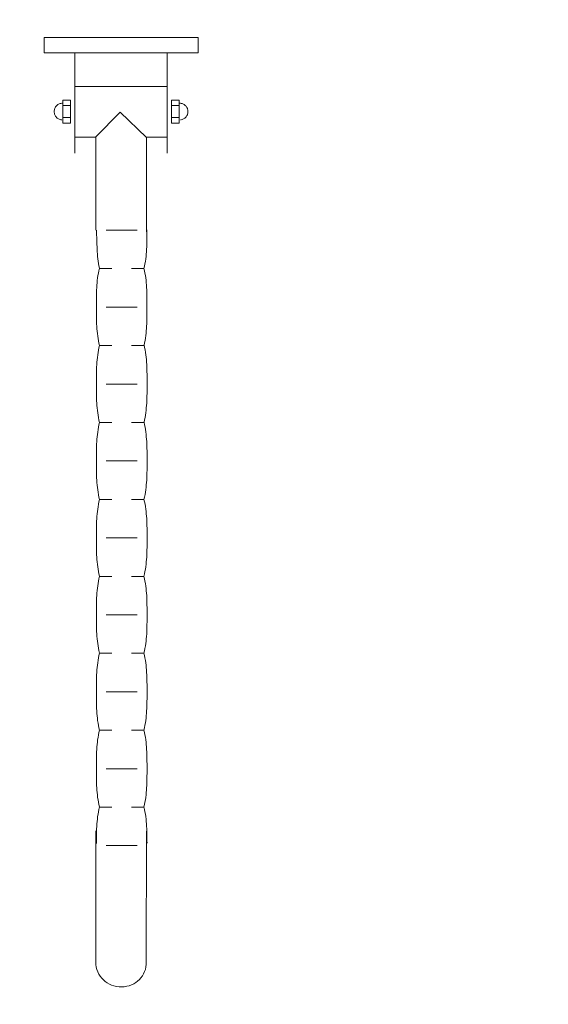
# Model space of a CAD drawing. Header units: millimetres. Extents: x 19887 to 192597, y -14203 to 39042.
# Tile 148 of 256: x 41558 to 41620, y -6079 to -5964. Entities that reach past the tile are written whole.
import ezdxf

# ---------------------------------------------------------------- set-up
doc = ezdxf.new("R2010")
doc.units = ezdxf.units.MM
doc.layers.add('A_DBA-WYMIAR', color=1, linetype='Continuous')
doc.layers.add('A_DBA_URZADZENIA SANITARNE', color=5, linetype='Continuous', lineweight=25)

# ---------------------------------------------------------------- blocks, each defined once
blk = doc.blocks.new('G$CD03E599F')
at = {"layer": 'A_DBA_URZADZENIA SANITARNE', "color": 4, "linetype": 'Continuous', "lineweight": 0}
for p, q in [((1.004, 45.02), (0, 45.02)), ((0, 45.02), (0, 34.98)), ((1.004, 34.98), (1.004, 45.02)), ((4.62, 44.321), (4.67, 44.339)), ((4.67, 44.339), (4.722, 44.353)), ((4.722, 44.353), (4.777, 44.361)), ((4.777, 44.361), (4.832, 44.364)), ((4.832, 44.364), (4.888, 44.361)), ((4.888, 44.361), (4.942, 44.353)), ((4.942, 44.353), (4.995, 44.339)), ((4.995, 44.339), (5.045, 44.321)), ((4.079, 43.796), (5.585, 43.796)), ((4.079, 43.294), (4.079, 43.796)), ((4.286, 43.818), (4.289, 43.874)), ((4.289, 43.874), (4.297, 43.928)), ((4.297, 43.928), (4.311, 43.98)), ((4.311, 43.98), (4.329, 44.03)), ((4.329, 44.03), (4.352, 44.078)), ((4.352, 44.078), (4.38, 44.123)), ((4.38, 44.123), (4.411, 44.165)), ((4.411, 44.165), (4.446, 44.204)), ((4.436, 43.8), (4.436, 43.307)), ((4.446, 44.204), (4.485, 44.239)), ((4.485, 44.239), (4.527, 44.27)), ((4.527, 44.27), (4.572, 44.298)), ((4.572, 44.298), (4.62, 44.321)), ((5.045, 44.321), (5.092, 44.298)), ((5.092, 44.298), (5.137, 44.27)), ((5.137, 44.27), (5.18, 44.239)), ((5.18, 44.239), (5.218, 44.204)), ((5.218, 44.204), (5.254, 44.165)), ((5.228, 43.8), (5.228, 43.307)), ((5.254, 44.165), (5.285, 44.123)), ((5.285, 44.123), (5.313, 44.078)), ((5.313, 44.078), (5.335, 44.03)), ((5.335, 44.03), (5.354, 43.98)), ((5.354, 43.98), (5.367, 43.928)), ((5.367, 43.928), (5.376, 43.874)), ((5.585, 43.796), (5.585, 43.294)), ((5.585, 43.294), (4.079, 43.294)), ((1.01, 43.012), (7.535, 43.012)), ((3.185, 42.98), (3.185, 36.985)), ((6.498, 42.98), (6.498, 41.665)), ((6.514, 41.659), (4.875, 39.947)), ((12.684, 41.659), (6.514, 41.659)), ((12.549, 41.689), (12.707, 41.689)), ((12.707, 41.689), (12.865, 41.689)), ((12.865, 41.689), (13.023, 41.688)), ((13.023, 41.688), (13.181, 41.687)), ((13.181, 41.687), (13.34, 41.684)), ((13.34, 41.684), (13.498, 41.68)), ((13.498, 41.68), (13.657, 41.674)), ((13.657, 41.674), (13.815, 41.666)), ((13.815, 41.666), (13.973, 41.655)), ((13.973, 41.655), (14.131, 41.642)), ((14.131, 41.642), (14.289, 41.626)), ((14.289, 41.626), (14.447, 41.606)), ((14.447, 41.606), (14.604, 41.583)), ((14.604, 41.583), (14.76, 41.556)), ((14.76, 41.556), (14.916, 41.524)), ((14.916, 41.524), (15.071, 41.488)), ((15.071, 41.488), (15.221, 41.524)), ((15.076, 40.679), (15.076, 41.483)), ((15.221, 41.524), (15.372, 41.556)), ((15.372, 41.556), (15.525, 41.583)), ((15.525, 41.583), (15.679, 41.606)), ((15.679, 41.606), (15.835, 41.626)), ((15.835, 41.626), (15.992, 41.642)), ((15.992, 41.642), (16.15, 41.655)), ((16.15, 41.655), (16.309, 41.665)), ((16.309, 41.665), (16.469, 41.673)), ((16.469, 41.673), (16.629, 41.679)), ((16.629, 41.679), (16.789, 41.683)), ((16.789, 41.683), (16.948, 41.686)), ((16.948, 41.686), (17.108, 41.687)), ((17.108, 41.687), (17.267, 41.688)), ((17.267, 41.688), (17.426, 41.689)), ((17.426, 41.689), (17.583, 41.689)), ((17.583, 41.689), (17.737, 41.689)), ((17.737, 41.689), (17.891, 41.688)), ((17.891, 41.688), (18.046, 41.688)), ((18.046, 41.688), (18.201, 41.686)), ((18.201, 41.686), (18.357, 41.684)), ((18.357, 41.684), (18.513, 41.68)), ((18.513, 41.68), (18.67, 41.674)), ((18.67, 41.674), (18.826, 41.666)), ((18.826, 41.666), (18.983, 41.656)), ((18.983, 41.656), (19.14, 41.644)), ((19.14, 41.644), (19.296, 41.628)), ((19.296, 41.628), (19.452, 41.609)), ((19.452, 41.609), (19.607, 41.586)), ((19.607, 41.586), (19.762, 41.56)), ((19.762, 41.56), (19.916, 41.53)), ((19.916, 41.53), (20.069, 41.495)), ((20.069, 41.495), (20.227, 41.53)), ((20.097, 40.679), (20.097, 41.483)), ((20.227, 41.53), (20.385, 41.56)), ((20.385, 41.56), (20.542, 41.587)), ((20.542, 41.587), (20.7, 41.61)), ((20.7, 41.61), (20.858, 41.629)), ((20.858, 41.629), (21.015, 41.646)), ((21.015, 41.646), (21.173, 41.659)), ((21.173, 41.659), (21.331, 41.67)), ((21.331, 41.67), (21.488, 41.678)), ((21.488, 41.678), (21.646, 41.684)), ((21.646, 41.684), (21.804, 41.689)), ((21.804, 41.689), (21.961, 41.692)), ((21.961, 41.692), (22.119, 41.694)), ((22.119, 41.694), (22.277, 41.695)), ((22.277, 41.695), (22.434, 41.695)), ((22.434, 41.695), (22.592, 41.695)), ((22.592, 41.695), (22.749, 41.695)), ((22.749, 41.695), (22.906, 41.695)), ((22.906, 41.695), (23.063, 41.694)), ((23.063, 41.694), (23.22, 41.692)), ((23.22, 41.692), (23.377, 41.689)), ((23.377, 41.689), (23.534, 41.684)), ((23.534, 41.684), (23.692, 41.678)), ((23.692, 41.678), (23.848, 41.67)), ((23.848, 41.67), (24.006, 41.659)), ((24.006, 41.659), (24.163, 41.645)), ((24.163, 41.645), (24.32, 41.629)), ((24.32, 41.629), (24.477, 41.61)), ((24.477, 41.61), (24.634, 41.587)), ((24.634, 41.587), (24.791, 41.56)), ((24.791, 41.56), (24.948, 41.529)), ((24.948, 41.529), (25.105, 41.494)), ((25.105, 41.494), (25.263, 41.529)), ((25.117, 40.679), (25.117, 41.483)), ((25.263, 41.529), (25.421, 41.56)), ((25.421, 41.56), (25.578, 41.587)), ((25.578, 41.587), (25.734, 41.61)), ((25.734, 41.61), (25.891, 41.629)), ((25.891, 41.629), (26.046, 41.645)), ((26.046, 41.645), (26.202, 41.658)), ((26.202, 41.658), (26.357, 41.669)), ((26.357, 41.669), (26.512, 41.677)), ((26.512, 41.677), (26.667, 41.684)), ((26.667, 41.684), (26.822, 41.688)), ((26.822, 41.688), (26.977, 41.691)), ((26.977, 41.691), (27.133, 41.693)), ((27.133, 41.693), (27.288, 41.694)), ((27.288, 41.694), (27.443, 41.694)), ((27.443, 41.694), (27.598, 41.695)), ((27.598, 41.695), (27.757, 41.694)), ((27.757, 41.694), (27.917, 41.694)), ((27.917, 41.694), (28.076, 41.693)), ((28.076, 41.693), (28.234, 41.691)), ((28.234, 41.691), (28.393, 41.688)), ((28.393, 41.688), (28.552, 41.684)), ((28.552, 41.684), (28.711, 41.677)), ((28.711, 41.677), (28.87, 41.669)), ((28.87, 41.669), (29.029, 41.658)), ((29.029, 41.658), (29.188, 41.645)), ((29.188, 41.645), (29.347, 41.629)), ((29.347, 41.629), (29.505, 41.609)), ((29.505, 41.609), (29.664, 41.586)), ((29.664, 41.586), (29.823, 41.559)), ((29.823, 41.559), (29.982, 41.528)), ((29.982, 41.528), (30.141, 41.493)), ((30.137, 40.679), (30.137, 41.483)), ((30.141, 41.493), (30.297, 41.528)), ((30.297, 41.528), (30.453, 41.559)), ((30.453, 41.559), (30.609, 41.586)), ((30.609, 41.586), (30.765, 41.609)), ((30.765, 41.609), (30.921, 41.628)), ((30.921, 41.628), (31.077, 41.645)), ((31.077, 41.645), (31.233, 41.658)), ((31.233, 41.658), (31.388, 41.669)), ((31.388, 41.669), (31.545, 41.676)), ((31.545, 41.676), (31.7, 41.683)), ((31.7, 41.683), (31.856, 41.687)), ((31.856, 41.687), (32.012, 41.69)), ((32.012, 41.69), (32.168, 41.692)), ((32.168, 41.692), (32.324, 41.693)), ((32.324, 41.693), (32.48, 41.693)), ((32.48, 41.693), (32.636, 41.693)), ((32.636, 41.693), (32.793, 41.693)), ((32.793, 41.693), (32.951, 41.693)), ((32.951, 41.693), (33.109, 41.692)), ((33.109, 41.692), (33.266, 41.69)), ((33.266, 41.69), (33.424, 41.687)), ((33.424, 41.687), (33.582, 41.683)), ((33.582, 41.683), (33.739, 41.676)), ((33.739, 41.676), (33.898, 41.668)), ((33.898, 41.668), (34.055, 41.658)), ((34.055, 41.658), (34.213, 41.644)), ((34.213, 41.644), (34.371, 41.628)), ((34.371, 41.628), (34.528, 41.608)), ((34.528, 41.608), (34.686, 41.585)), ((34.686, 41.585), (34.844, 41.558)), ((34.844, 41.558), (35.002, 41.527)), ((35.002, 41.527), (35.16, 41.492)), ((35.157, 40.679), (35.157, 41.483)), ((35.16, 41.492), (35.316, 41.527)), ((35.316, 41.527), (35.473, 41.558)), ((35.473, 41.558), (35.629, 41.585)), ((35.629, 41.585), (35.786, 41.608)), ((35.786, 41.608), (35.942, 41.628)), ((35.942, 41.628), (36.099, 41.644)), ((36.099, 41.644), (36.255, 41.657)), ((36.255, 41.657), (36.412, 41.668)), ((36.412, 41.668), (36.568, 41.676)), ((36.568, 41.676), (36.725, 41.682)), ((36.725, 41.682), (36.881, 41.686)), ((36.881, 41.686), (37.038, 41.689)), ((37.038, 41.689), (37.194, 41.691)), ((37.194, 41.691), (37.351, 41.692)), ((37.351, 41.692), (37.508, 41.692)), ((37.508, 41.692), (37.665, 41.692)), ((37.665, 41.692), (37.821, 41.692)), ((37.821, 41.692), (37.977, 41.692)), ((37.977, 41.692), (38.134, 41.691)), ((38.134, 41.691), (38.29, 41.689)), ((38.29, 41.689), (38.446, 41.686)), ((38.446, 41.686), (38.603, 41.682)), ((38.603, 41.682), (38.759, 41.676)), ((38.759, 41.676), (38.916, 41.668)), ((38.916, 41.668), (39.072, 41.657)), ((39.072, 41.657), (39.229, 41.644)), ((39.229, 41.644), (39.385, 41.627)), ((39.385, 41.627), (39.542, 41.608)), ((39.542, 41.608), (39.698, 41.584)), ((39.698, 41.584), (39.854, 41.558)), ((39.854, 41.558), (40.011, 41.526)), ((40.011, 41.526), (40.167, 41.491)), ((40.167, 41.491), (40.324, 41.526)), ((40.176, 40.679), (40.176, 41.483)), ((40.324, 41.526), (40.481, 41.558)), ((40.481, 41.558), (40.638, 41.584)), ((40.638, 41.584), (40.795, 41.608)), ((40.795, 41.608), (40.952, 41.627)), ((40.952, 41.627), (41.109, 41.643)), ((41.109, 41.643), (41.265, 41.656)), ((41.265, 41.656), (41.423, 41.667)), ((41.423, 41.667), (41.579, 41.675)), ((41.579, 41.675), (41.736, 41.681)), ((41.736, 41.681), (41.893, 41.685)), ((41.893, 41.685), (42.05, 41.688)), ((42.05, 41.688), (42.207, 41.69)), ((42.207, 41.69), (42.364, 41.691)), ((42.364, 41.691), (42.521, 41.691)), ((42.521, 41.691), (42.678, 41.691)), ((42.678, 41.691), (42.835, 41.691)), ((42.835, 41.691), (42.991, 41.691)), ((42.991, 41.691), (43.148, 41.69)), ((43.148, 41.69), (43.305, 41.688)), ((43.305, 41.688), (43.462, 41.685)), ((43.462, 41.685), (43.619, 41.681)), ((43.619, 41.681), (43.776, 41.675)), ((43.776, 41.675), (43.933, 41.667)), ((43.933, 41.667), (44.09, 41.656)), ((44.09, 41.656), (44.247, 41.643)), ((44.247, 41.643), (44.403, 41.627)), ((44.403, 41.627), (44.561, 41.607)), ((44.561, 41.607), (44.717, 41.584)), ((44.717, 41.584), (44.875, 41.557)), ((44.875, 41.557), (45.031, 41.526)), ((45.031, 41.526), (45.189, 41.49)), ((45.189, 41.49), (45.345, 41.526)), ((45.196, 40.679), (45.196, 41.483)), ((45.345, 41.526), (45.502, 41.557)), ((45.502, 41.557), (45.659, 41.584)), ((45.659, 41.584), (45.816, 41.607)), ((45.816, 41.607), (45.973, 41.627)), ((45.973, 41.627), (46.13, 41.643)), ((46.13, 41.643), (46.286, 41.656)), ((46.286, 41.656), (46.444, 41.667)), ((46.444, 41.667), (46.6, 41.675)), ((46.6, 41.675), (46.757, 41.681)), ((46.757, 41.681), (46.914, 41.685)), ((46.914, 41.685), (47.071, 41.688)), ((47.071, 41.688), (47.228, 41.689)), ((47.228, 41.689), (47.385, 41.69)), ((47.385, 41.69), (47.542, 41.69)), ((47.542, 41.69), (47.699, 41.69)), ((47.699, 41.69), (47.855, 41.69)), ((47.855, 41.69), (48.012, 41.69)), ((48.012, 41.69), (48.168, 41.689)), ((48.168, 41.689), (48.325, 41.688)), ((48.325, 41.688), (48.481, 41.685)), ((48.481, 41.685), (48.637, 41.68)), ((48.637, 41.68), (48.794, 41.674)), ((48.794, 41.674), (48.951, 41.666)), ((48.951, 41.666), (49.107, 41.656)), ((49.107, 41.656), (49.263, 41.642)), ((49.263, 41.642), (49.42, 41.626)), ((49.42, 41.626), (49.576, 41.607)), ((49.576, 41.607), (49.733, 41.583)), ((49.733, 41.583), (49.889, 41.556)), ((49.889, 41.556), (50.046, 41.525)), ((50.046, 41.525), (50.202, 41.489)), ((50.202, 41.489), (50.36, 41.525)), ((50.216, 40.679), (50.216, 41.483)), ((50.36, 41.525), (50.517, 41.556)), ((50.517, 41.556), (50.674, 41.583)), ((50.674, 41.583), (50.832, 41.607)), ((50.832, 41.607), (50.989, 41.626)), ((50.989, 41.626), (51.147, 41.642)), ((51.147, 41.642), (51.304, 41.655)), ((51.304, 41.655), (51.461, 41.666)), ((51.461, 41.666), (51.619, 41.674)), ((51.619, 41.674), (51.776, 41.68)), ((60.478, 41.643), (51.775, 41.651)), ((51.776, 41.68), (51.933, 41.684)), ((51.933, 41.684), (52.091, 41.687)), ((52.091, 41.687), (52.248, 41.688)), ((52.248, 41.688), (52.406, 41.689)), ((52.406, 41.689), (52.563, 41.69)), ((60.64, 41.62), (60.478, 41.643)), ((60.796, 41.582), (60.64, 41.62)), ((60.945, 41.529), (60.796, 41.582)), ((61.087, 41.463), (60.945, 41.529)), ((61.221, 41.385), (61.087, 41.463)), ((61.346, 41.294), (61.221, 41.385)), ((61.461, 41.192), (61.346, 41.294)), ((61.565, 41.078), (61.461, 41.192)), ((12.565, 39.03), (12.565, 41.038)), ((17.583, 39.032), (17.583, 41.04)), ((22.606, 39.03), (22.606, 41.038)), ((27.626, 39.03), (27.626, 41.038)), ((32.646, 39.03), (32.646, 41.038)), ((37.665, 39.03), (37.665, 41.038)), ((42.685, 39.03), (42.685, 41.038)), ((47.705, 39.03), (47.705, 41.038)), ((52.725, 39.03), (52.725, 41.038)), ((61.659, 40.955), (61.565, 41.078)), ((61.74, 40.822), (61.659, 40.955)), ((61.809, 40.68), (61.74, 40.822)), ((61.864, 40.53), (61.809, 40.68)), ((61.905, 40.372), (61.864, 40.53)), ((4.875, 39.947), (6.509, 38.338)), ((61.931, 40.207), (61.905, 40.372)), ((61.912, 39.696), (61.934, 39.863)), ((61.941, 40.036), (61.931, 40.207)), ((61.934, 39.863), (61.941, 40.036)), ((15.076, 38.586), (15.076, 39.389)), ((20.097, 38.586), (20.097, 39.389)), ((25.117, 38.586), (25.117, 39.389)), ((30.137, 38.586), (30.137, 39.389)), ((35.157, 38.586), (35.157, 39.389)), ((40.176, 38.586), (40.176, 39.389)), ((45.196, 38.586), (45.196, 39.389)), ((50.216, 38.586), (50.216, 39.389)), ((61.677, 39.092), (61.756, 39.232)), ((61.756, 39.232), (61.822, 39.379)), ((61.822, 39.379), (61.874, 39.534)), ((61.874, 39.534), (61.912, 39.696)), ((14.746, 38.52), (14.901, 38.549)), ((14.901, 38.549), (15.056, 38.584)), ((15.056, 38.584), (15.215, 38.549)), ((15.215, 38.549), (15.372, 38.518)), ((19.782, 38.522), (19.934, 38.554)), ((19.934, 38.554), (20.083, 38.591)), ((20.083, 38.591), (20.24, 38.554)), ((20.24, 38.554), (20.398, 38.522)), ((24.798, 38.522), (24.955, 38.553)), ((24.955, 38.553), (25.112, 38.59)), ((25.112, 38.59), (25.269, 38.553)), ((25.269, 38.553), (25.426, 38.522)), ((29.827, 38.521), (29.984, 38.553)), ((29.984, 38.553), (30.141, 38.589)), ((30.141, 38.589), (30.298, 38.553)), ((30.298, 38.553), (30.455, 38.521)), ((34.841, 38.52), (34.998, 38.552)), ((34.998, 38.552), (35.154, 38.588)), ((35.154, 38.588), (35.309, 38.552)), ((35.309, 38.552), (35.464, 38.52)), ((39.847, 38.52), (40.003, 38.551)), ((40.003, 38.551), (40.16, 38.587)), ((40.16, 38.587), (40.317, 38.551)), ((40.317, 38.551), (40.474, 38.52)), ((44.882, 38.519), (45.039, 38.551)), ((45.039, 38.551), (45.197, 38.586)), ((45.197, 38.586), (45.35, 38.55)), ((45.35, 38.55), (45.505, 38.519)), ((49.889, 38.519), (50.045, 38.55)), ((50.045, 38.55), (50.202, 38.586)), ((50.202, 38.586), (50.36, 38.55)), ((50.36, 38.55), (50.519, 38.519)), ((60.964, 38.479), (61.107, 38.55)), ((61.107, 38.55), (61.242, 38.635)), ((61.242, 38.635), (61.367, 38.732)), ((61.367, 38.732), (61.482, 38.842)), ((61.482, 38.842), (61.585, 38.962)), ((61.585, 38.962), (61.677, 39.092)), ((6.498, 38.33), (6.498, 36.985)), ((6.522, 38.344), (12.575, 38.344)), ((12.574, 38.384), (12.729, 38.395)), ((12.729, 38.395), (12.884, 38.403)), ((12.884, 38.403), (13.04, 38.41)), ((13.04, 38.41), (13.195, 38.415)), ((13.195, 38.415), (13.35, 38.419)), ((13.35, 38.419), (13.505, 38.424)), ((13.505, 38.424), (13.66, 38.428)), ((13.66, 38.428), (13.815, 38.434)), ((13.815, 38.434), (13.971, 38.441)), ((13.971, 38.441), (14.126, 38.45)), ((14.126, 38.45), (14.281, 38.462)), ((14.281, 38.462), (14.436, 38.477)), ((14.436, 38.477), (14.592, 38.497)), ((14.592, 38.497), (14.746, 38.52)), ((15.372, 38.518), (15.53, 38.491)), ((15.53, 38.491), (15.688, 38.468)), ((15.688, 38.468), (15.846, 38.448)), ((15.846, 38.448), (16.003, 38.432)), ((16.003, 38.432), (16.161, 38.419)), ((16.161, 38.419), (16.319, 38.408)), ((16.319, 38.408), (16.477, 38.4)), ((16.477, 38.4), (16.635, 38.393)), ((16.635, 38.393), (16.793, 38.389)), ((16.793, 38.389), (16.95, 38.386)), ((16.95, 38.386), (17.109, 38.384)), ((17.109, 38.384), (17.267, 38.383)), ((17.267, 38.383), (17.425, 38.383)), ((17.425, 38.383), (17.583, 38.383)), ((17.583, 38.383), (17.738, 38.383)), ((17.738, 38.383), (17.894, 38.383)), ((17.894, 38.383), (18.051, 38.384)), ((18.051, 38.384), (18.209, 38.386)), ((18.209, 38.386), (18.368, 38.389)), ((18.368, 38.389), (18.527, 38.394)), ((18.527, 38.394), (18.686, 38.4)), ((18.686, 38.4), (18.845, 38.409)), ((18.845, 38.409), (19.004, 38.42)), ((19.004, 38.42), (19.162, 38.433)), ((19.162, 38.433), (19.319, 38.45)), ((19.319, 38.45), (19.475, 38.47)), ((19.475, 38.47), (19.629, 38.494)), ((19.629, 38.494), (19.782, 38.522)), ((20.398, 38.522), (20.555, 38.495)), ((20.555, 38.495), (20.713, 38.472)), ((20.713, 38.472), (20.87, 38.452)), ((20.87, 38.452), (21.027, 38.436)), ((21.027, 38.436), (21.185, 38.422)), ((21.185, 38.422), (21.342, 38.412)), ((21.342, 38.412), (21.5, 38.404)), ((21.5, 38.404), (21.657, 38.398)), ((21.657, 38.398), (21.815, 38.394)), ((21.815, 38.394), (21.972, 38.392)), ((21.972, 38.392), (22.13, 38.39)), ((22.13, 38.39), (22.287, 38.389)), ((22.287, 38.389), (22.444, 38.389)), ((22.444, 38.389), (22.601, 38.389)), ((22.601, 38.389), (22.759, 38.389)), ((22.759, 38.389), (22.915, 38.389)), ((22.915, 38.389), (23.073, 38.39)), ((23.073, 38.39), (23.229, 38.392)), ((23.229, 38.392), (23.387, 38.394)), ((23.387, 38.394), (23.543, 38.398)), ((23.543, 38.398), (23.7, 38.404)), ((23.7, 38.404), (23.857, 38.412)), ((23.857, 38.412), (24.014, 38.422)), ((24.014, 38.422), (24.171, 38.435)), ((24.171, 38.435), (24.328, 38.451)), ((24.328, 38.451), (24.484, 38.471)), ((24.484, 38.471), (24.642, 38.494)), ((24.642, 38.494), (24.798, 38.522)), ((25.426, 38.522), (25.583, 38.494)), ((25.583, 38.494), (25.74, 38.471)), ((25.74, 38.471), (25.897, 38.451)), ((25.897, 38.451), (26.054, 38.435)), ((26.054, 38.435), (26.211, 38.422)), ((26.211, 38.422), (26.368, 38.412)), ((26.368, 38.412), (26.525, 38.404)), ((26.525, 38.404), (26.681, 38.398)), ((26.681, 38.398), (26.838, 38.394)), ((26.838, 38.394), (26.995, 38.391)), ((26.995, 38.391), (27.152, 38.389)), ((27.152, 38.389), (27.309, 38.389)), ((27.309, 38.389), (27.466, 38.389)), ((27.466, 38.389), (27.623, 38.389)), ((27.623, 38.389), (27.78, 38.389)), ((27.78, 38.389), (27.938, 38.389)), ((27.938, 38.389), (28.095, 38.389)), ((28.095, 38.389), (28.252, 38.391)), ((28.252, 38.391), (28.41, 38.394)), ((28.41, 38.394), (28.567, 38.398)), ((28.567, 38.398), (28.725, 38.403)), ((28.725, 38.403), (28.882, 38.412)), ((28.882, 38.412), (29.04, 38.422)), ((29.04, 38.422), (29.197, 38.435)), ((29.197, 38.435), (29.355, 38.451)), ((29.355, 38.451), (29.512, 38.471)), ((29.512, 38.471), (29.669, 38.494)), ((29.669, 38.494), (29.827, 38.521)), ((30.455, 38.521), (30.612, 38.494)), ((30.612, 38.494), (30.769, 38.471)), ((30.769, 38.471), (30.926, 38.451)), ((30.926, 38.451), (31.083, 38.435)), ((31.083, 38.435), (31.24, 38.422)), ((31.24, 38.422), (31.397, 38.411)), ((31.397, 38.411), (31.554, 38.403)), ((31.554, 38.403), (31.711, 38.397)), ((31.711, 38.397), (31.867, 38.393)), ((31.867, 38.393), (32.024, 38.39)), ((32.024, 38.39), (32.181, 38.389)), ((32.181, 38.389), (32.338, 38.388)), ((32.338, 38.388), (32.495, 38.388)), ((32.495, 38.388), (32.652, 38.388)), ((32.652, 38.388), (32.808, 38.388)), ((32.808, 38.388), (32.965, 38.388)), ((32.965, 38.388), (33.121, 38.389)), ((33.121, 38.389), (33.277, 38.39)), ((33.277, 38.39), (33.434, 38.393)), ((33.434, 38.393), (33.59, 38.397)), ((33.59, 38.397), (33.746, 38.403)), ((33.746, 38.403), (33.903, 38.411)), ((33.903, 38.411), (34.059, 38.421)), ((34.059, 38.421), (34.216, 38.435)), ((34.216, 38.435), (34.372, 38.451)), ((34.372, 38.451), (34.529, 38.47)), ((34.529, 38.47), (34.685, 38.493)), ((34.685, 38.493), (34.841, 38.52)), ((35.464, 38.52), (35.619, 38.493)), ((35.619, 38.493), (35.776, 38.47)), ((35.776, 38.47), (35.932, 38.45)), ((35.932, 38.45), (36.089, 38.434)), ((36.089, 38.434), (36.246, 38.421)), ((36.246, 38.421), (36.404, 38.411)), ((36.404, 38.411), (36.562, 38.402)), ((36.562, 38.402), (36.719, 38.396)), ((36.719, 38.396), (36.877, 38.392)), ((36.877, 38.392), (37.035, 38.39)), ((37.035, 38.39), (37.193, 38.388)), ((37.193, 38.388), (37.35, 38.387)), ((37.35, 38.387), (37.508, 38.387)), ((37.508, 38.387), (37.665, 38.387)), ((37.665, 38.387), (37.821, 38.387)), ((37.821, 38.387), (37.976, 38.387)), ((37.976, 38.387), (38.132, 38.388)), ((38.132, 38.388), (38.288, 38.389)), ((38.288, 38.389), (38.444, 38.392)), ((38.444, 38.392), (38.6, 38.396)), ((38.6, 38.396), (38.756, 38.402)), ((38.756, 38.402), (38.912, 38.411)), ((38.912, 38.411), (39.068, 38.421)), ((39.068, 38.421), (39.224, 38.434)), ((39.224, 38.434), (39.38, 38.45)), ((39.38, 38.45), (39.536, 38.47)), ((39.536, 38.47), (39.692, 38.493)), ((39.692, 38.493), (39.847, 38.52)), ((40.474, 38.52), (40.631, 38.493)), ((40.631, 38.493), (40.789, 38.47)), ((40.789, 38.47), (40.946, 38.45)), ((40.946, 38.45), (41.104, 38.434)), ((41.104, 38.434), (41.261, 38.421)), ((41.261, 38.421), (41.419, 38.41)), ((41.419, 38.41), (41.576, 38.402)), ((41.576, 38.402), (41.733, 38.396)), ((41.733, 38.396), (41.891, 38.392)), ((41.891, 38.392), (42.048, 38.389)), ((42.048, 38.389), (42.205, 38.387)), ((42.205, 38.387), (42.363, 38.386)), ((42.363, 38.386), (42.52, 38.386)), ((42.52, 38.386), (42.678, 38.386)), ((42.678, 38.386), (42.835, 38.386)), ((42.835, 38.386), (42.993, 38.386)), ((42.993, 38.386), (43.15, 38.387)), ((43.15, 38.387), (43.308, 38.389)), ((43.308, 38.389), (43.465, 38.391)), ((43.465, 38.391), (43.622, 38.396)), ((43.622, 38.396), (43.78, 38.402)), ((43.78, 38.402), (43.937, 38.41)), ((43.937, 38.41), (44.095, 38.42)), ((44.095, 38.42), (44.252, 38.434)), ((44.252, 38.434), (44.409, 38.45)), ((44.409, 38.45), (44.567, 38.469)), ((44.567, 38.469), (44.724, 38.492)), ((44.724, 38.492), (44.882, 38.519)), ((45.505, 38.519), (45.66, 38.492)), ((45.66, 38.492), (45.816, 38.469)), ((45.816, 38.469), (45.972, 38.45)), ((45.972, 38.45), (46.129, 38.433)), ((46.129, 38.433), (46.285, 38.42)), ((46.285, 38.42), (46.442, 38.41)), ((46.442, 38.41), (46.6, 38.401)), ((46.6, 38.401), (46.757, 38.395)), ((46.757, 38.395), (46.914, 38.391)), ((46.914, 38.391), (47.071, 38.388)), ((47.071, 38.388), (47.229, 38.386)), ((47.229, 38.386), (47.386, 38.386)), ((47.386, 38.386), (47.543, 38.385)), ((47.543, 38.385), (47.699, 38.385)), ((47.699, 38.385), (47.856, 38.385)), ((47.856, 38.385), (48.012, 38.386)), ((48.012, 38.386), (48.168, 38.386)), ((48.168, 38.386), (48.325, 38.388)), ((48.325, 38.388), (48.481, 38.391)), ((48.481, 38.391), (48.637, 38.395)), ((48.637, 38.395), (48.794, 38.401)), ((48.794, 38.401), (48.95, 38.41)), ((48.95, 38.41), (49.107, 38.42)), ((49.107, 38.42), (49.263, 38.433)), ((49.263, 38.433), (49.419, 38.449)), ((49.419, 38.449), (49.576, 38.469)), ((49.576, 38.469), (49.732, 38.492)), ((49.732, 38.492), (49.889, 38.519)), ((50.519, 38.519), (50.677, 38.492)), ((50.677, 38.492), (50.835, 38.469)), ((50.835, 38.469), (50.993, 38.449)), ((50.993, 38.449), (51.152, 38.433)), ((51.152, 38.433), (51.311, 38.42)), ((51.311, 38.42), (51.469, 38.409)), ((51.469, 38.409), (51.627, 38.401)), ((51.627, 38.401), (51.786, 38.395)), ((51.757, 38.345), (60.312, 38.345)), ((51.786, 38.395), (51.944, 38.39)), ((51.944, 38.39), (52.103, 38.388)), ((52.103, 38.388), (52.261, 38.386)), ((52.261, 38.386), (52.419, 38.385)), ((52.419, 38.385), (52.578, 38.385)), ((60.312, 38.345), (60.485, 38.354)), ((60.485, 38.354), (60.652, 38.38)), ((60.652, 38.38), (60.811, 38.421)), ((60.811, 38.421), (60.964, 38.479)), ((1.01, 36.988), (7.535, 36.988)), ((4.079, 36.703), (5.585, 36.703)), ((4.079, 36.202), (4.079, 36.703)), ((4.436, 36.197), (4.436, 36.691)), ((5.228, 36.197), (5.228, 36.691)), ((5.585, 36.703), (5.585, 36.202)), ((5.585, 36.202), (4.079, 36.202)), ((4.286, 36.18), (4.289, 36.124)), ((4.289, 36.124), (4.297, 36.069)), ((4.297, 36.069), (4.311, 36.017)), ((4.311, 36.017), (4.329, 35.967)), ((5.335, 35.967), (5.354, 36.017)), ((5.354, 36.017), (5.367, 36.069)), ((5.367, 36.069), (5.376, 36.124)), ((4.329, 35.967), (4.352, 35.919)), ((4.352, 35.919), (4.38, 35.874)), ((4.38, 35.874), (4.411, 35.832)), ((4.411, 35.832), (4.446, 35.794)), ((4.446, 35.794), (4.485, 35.758)), ((4.485, 35.758), (4.527, 35.727)), ((4.527, 35.727), (4.572, 35.699)), ((4.572, 35.699), (4.62, 35.676)), ((4.62, 35.676), (4.67, 35.658)), ((4.67, 35.658), (4.722, 35.644)), ((4.722, 35.644), (4.777, 35.636)), ((4.777, 35.636), (4.832, 35.633)), ((4.832, 35.633), (4.888, 35.636)), ((4.888, 35.636), (4.942, 35.644)), ((4.942, 35.644), (4.995, 35.658)), ((4.995, 35.658), (5.045, 35.676)), ((5.045, 35.676), (5.092, 35.699)), ((5.092, 35.699), (5.137, 35.727)), ((5.137, 35.727), (5.18, 35.758)), ((5.18, 35.758), (5.218, 35.794)), ((5.218, 35.794), (5.254, 35.832)), ((5.254, 35.832), (5.285, 35.874)), ((5.285, 35.874), (5.313, 35.919)), ((5.313, 35.919), (5.335, 35.967)), ((0, 34.98), (1.004, 34.98))]:
    blk.add_line(p, q, dxfattribs=at)

msp = doc.modelspace()

# ---------------------------------------------------------------- block references
at = {"layer": 'A_DBA-WYMIAR', "xscale": 1.8, "yscale": 1.8, "zscale": 1.8, "rotation": 270}
msp.add_blockref('G$CD03E599F', (41498.27, -5965.65), dxfattribs=at)

doc.saveas('drawing.dxf')
